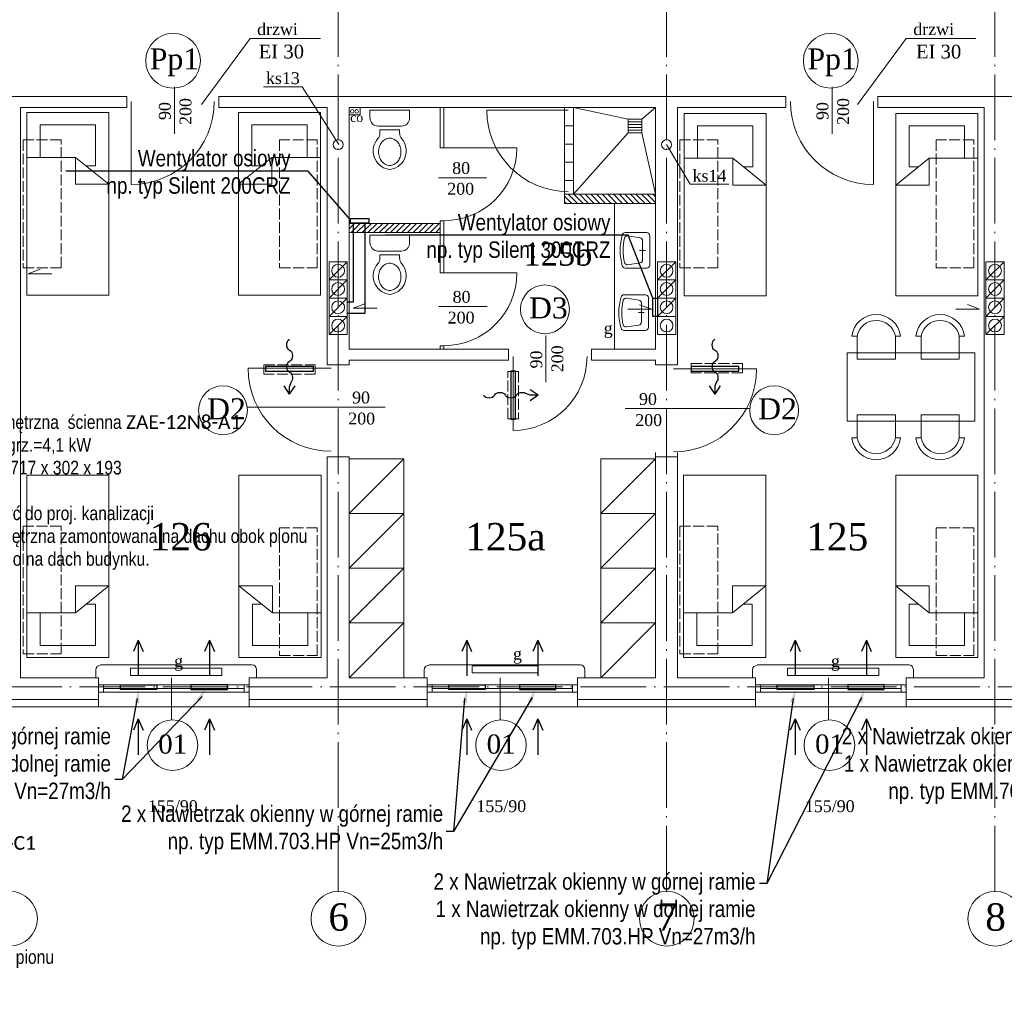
# Model space of a CAD drawing. Extents: x -26247 to 57310, y -7736 to 23659.
# Tile 5 of 15: x 17849 to 18929, y 8575 to 9640. Entities that reach past the tile are written whole.
import ezdxf
from ezdxf import colors
from ezdxf.entities.mleader import LeaderData, LeaderLine
from ezdxf.math import Vec2, Vec3

# ---------------------------------------------------------------- set-up
doc = ezdxf.new("R2010")
doc.units = 0
doc.header["$MEASUREMENT"] = 0
doc.linetypes.add('xref_PW-etapII$0$ACAD_ISO02W100', pattern=[15, 12, -3])
doc.linetypes.add('xref_PW-etapII$0$ACAD_ISO04W100', pattern=[30.5, 24, -3, 0.5, -3])
doc.layers.get('0').update_dxf_attribs({"color": 8, "linetype": 'CONTINUOUS'})
for name, color, linetype, lineweight in [('#2DL_SYM', 250, 'CONTINUOUS', 30), ('#Nawiew', 250, 'CONTINUOUS', 30), ('xref_PW-etapII$0$CIENKIE', 8, 'CONTINUOUS', 9), ('xref_PW-etapII$0$NAPIS', 8, 'CONTINUOUS', 9), ('xref_PW-etapII$0$OSIE', 8, 'xref_PW-etapII$0$ACAD_ISO04W100', 9), ('xref_PW-etapII$0$PRZERYW', 8, 'xref_PW-etapII$0$ACAD_ISO02W100', 9), ('xref_PW-etapII$0$SCIANY', 8, 'CONTINUOUS', 9), ('xref_PW-etapII$0$urzadzenia', 8, 'CONTINUOUS', 9), ('xref_PW-etapII$0$URZĄDZENIA', 8, 'CONTINUOUS', 9)]:
    doc.layers.add(name, color=color, linetype=linetype, lineweight=lineweight)
for name, color, linetype in [('#KS OPIS', 7, 'CONTINUOUS'), ('#WM_Tabelka pom', 7, 'CONTINUOUS'), ('CIENKIE', 8, 'CONTINUOUS'), ('WM_opis', 7, 'CONTINUOUS')]:
    doc.layers.add(name, color=color, linetype=linetype)
doc.styles.get("Standard").update_dxf_attribs({"font": 'arial.ttf'})
doc.styles.add('xref_PW-etapII$0$NEWROMAN', font='TIMES.TTF')

# ---------------------------------------------------------------- blocks, each defined once
blk = doc.blocks.new('CPLS_455')
at = {"lineweight": 30}
for p, q in [((-0.496, 0.008), (-0.5, 0)), ((-0.304, 0.008), (-0.296, -0.008)), ((-0.096, 0.008), (-0.104, -0.008)), ((0.096, 0.008), (0.104, -0.008)), ((0.5, 0), (0.35, 0.1)), ((0.5, 0), (0.35, -0.1)), ((0.5, 0), (0.371, 0)), ((0.331, -0.008), (0.259, -0.04))]:
    blk.add_line(p, q, dxfattribs=at)
blk.add_arc((0.371, -0.1), 0.1, 90, 113.75, dxfattribs=at)
for centre, major_axis, end_param in [((-0.4, -0.008), (-0.1, 0), 6.004886), ((0, -0.008), (-0.1, 0), 6.004886), ((-0.2, 0.008), (0.1, 0), 6.004886), ((0.2, 0.008), (0.1, 0), 5.34515)]:
    blk.add_ellipse(centre, major_axis=major_axis, ratio=0.6, start_param=3.419892, end_param=end_param, dxfattribs=at)
blk = doc.blocks.new('xref_PW-etapII$0$R053')
for p, q in [((0, 0.608), (0, 0)), ((0.917, 0.692), (0.083, 0.692)), ((0.5, 0.575), (0.5, 0.408)), ((1, 0), (1, 0.608)), ((0.095, 0.075), (0.149, 0.421)), ((0.769, 0.492), (0.231, 0.492)), ((0.905, 0.075), (0.851, 0.421))]:
    blk.add_line(p, q)
for centre, radius, start, end in [((0.083, 0.608), 0.0833, 90, 180), ((0.917, 0.608), 0.0833, 0, 90), ((0.231, 0.408), 0.0833, 90, 171.1953), ((0.769, 0.408), 0.0833, 8.8047, 90), ((0.083, 0), 0.0833, 180, 254.047), ((0.177, 0.062), 0.0833, 171.1953, 256.9798), ((0.823, 0.062), 0.0833, 283.0202, 8.8047), ((0.5, 1.458), 1.599, 254.047, 285.953), ((0.5, 1.458), 1.516, 256.9798, 283.0202), ((0.917, 0), 0.0833, 285.953, 0)]:
    blk.add_arc(centre, radius, start, end)
blk = doc.blocks.new('xref_PW-etapII$0$R056')
for p, q in [((-0.332, 0.998), (0.335, 0.998)), ((-0.332, 0.865), (-0.332, 0.998)), ((0.335, 0.998), (0.335, 0.865)), ((0.201, 0.732), (-0.199, 0.732)), ((-0.165, 0.67), (0.001, 0.67)), ((-0.165, 0.67), (-0.165, 0.607)), ((0.168, 0.67), (0.001, 0.67)), ((0.168, 0.67), (0.168, 0.607))]:
    blk.add_line(p, q)
blk.add_lwpolyline([(0.001, 0.067, 0.117514), (0.071, 0.083, 0.104443), (0.135, 0.134, 0.090071), (0.175, 0.207, 0.08201), (0.19, 0.297, 0.08201), (0.175, 0.387, 0.090071), (0.135, 0.459, 0.104443), (0.071, 0.51, 0.117514), (0.001, 0.527, 0.117514), (-0.069, 0.51, 0.104443), (-0.132, 0.459, 0.090071), (-0.172, 0.387, 0.08201), (-0.187, 0.297, 0.08201), (-0.172, 0.207, 0.090071), (-0.132, 0.134, 0.104443), (-0.069, 0.083, 0.117514)], format="xyb", close=True)
for centre, radius, start, end in [((-0.199, 0.865), 0.133, 180, 270), ((0.201, 0.865), 0.133, 270, 0), ((0.038, 0.311), 0.315, 138.639, 258.4219), ((-0.299, 0.607), 0.133, 318.639, 0), ((-0.035, 0.311), 0.315, 281.5781, 41.361), ((0.301, 0.607), 0.133, 180, 221.361), ((0.001, 0.133), 0.133, 258.4219, 281.5781)]:
    blk.add_arc(centre, radius, start, end)
blk = doc.blocks.new('xref_PW-etapII')
at = {"layer": 'xref_PW-etapII$0$urzadzenia', "ltscale": 3}
h = blk.add_hatch(dxfattribs=at)
h.set_pattern_fill('ANSI31', color=256, scale=35, style=0)
h.set_pattern_definition([(45, (13922.019, 5982.1948), (-3.0935922, 3.0935922), [])])
h.paths.add_polyline_path([(40223.3, 15260.8), (40223.3, 15270.8), (40123.3, 15270.8), (40123.3, 15260.8)])
at = {"layer": 'xref_PW-etapII$0$URZĄDZENIA', "ltscale": 3}
h = blk.add_hatch(dxfattribs=at)
h.set_pattern_fill('ANSI31', color=256, scale=35, style=0)
h.set_pattern_definition([(315, (13640.968, 17030.225), (-3.0935922, -3.0935922), [])])
h.paths.add_polyline_path([(40359.3, 15292.8), (40359.3, 15302.8), (40459.3, 15302.8), (40459.3, 15292.8)])
at = {"layer": 'xref_PW-etapII$0$CIENKIE', "color": 8, "ltscale": 3}
for p, q in [((40014.8, 15473.6), (39961.4, 15401.2)), ((40091.8, 15473.6), (40014.8, 15473.6)), ((40734, 15473.6), (40680.6, 15401.2)), ((40810.3, 15473.6), (40734, 15473.6)), ((39931.8, 15369.1), (39931.8, 15420.4)), ((40072, 15420.7), (40029.5, 15420.7)), ((40111.9, 15357.3), (40072, 15420.7)), ((40652.8, 15369.1), (40652.8, 15420.4)), ((39884.6, 15404.5), (39884.6, 15313.5)), ((40698, 15404.5), (40698, 15313.5)), ((40135.3, 15397.8), (40135.3, 15389.8)), ((40135.3, 15389.8), (40123.3, 15389.8)), ((40497.1, 15313.8), (40471.3, 15357.2)), ((40221.2, 15320.9), (40274.1, 15320.9)), ((40539.6, 15313.8), (40497.1, 15313.8)), ((40101.3, 15208.9), (40121.3, 15228.9)), ((40461.3, 15208.9), (40481.3, 15228.9)), ((40821.3, 15208.9), (40841.3, 15228.9)), ((39771.4, 15215.6), (39784.8, 15220.5)), ((39797.4, 15215.6), (39771.4, 15215.6)), ((40101.3, 15188.9), (40121.3, 15208.9)), ((40461.3, 15188.9), (40481.3, 15208.9)), ((40821.3, 15188.9), (40841.3, 15208.9)), ((40101.3, 15168.9), (40121.3, 15188.9)), ((40461.3, 15168.9), (40481.3, 15188.9)), ((40821.3, 15168.9), (40841.3, 15188.9)), ((40127.9, 15178.1), (40141.3, 15183.1)), ((40154, 15178.1), (40127.9, 15178.1)), ((40221.7, 15179.8), (40274.6, 15179.8)), ((40428.9, 15176.7), (40455, 15176.7)), ((40455, 15176.7), (40441.6, 15181.6)), ((40788.3, 15177), (40814.4, 15177)), ((40814.4, 15177), (40801, 15182)), ((40101.3, 15148.9), (40121.3, 15168.9)), ((40821.3, 15148.9), (40841.3, 15168.9)), ((40339.1, 15096.7), (40339.1, 15148)), ((40303.1, 15124.9), (40303.1, 15043.9)), ((40103.6, 15112), (40012.6, 15112)), ((40479, 15111.4), (40570, 15111.4)), ((40011.7, 15069.5), (40162.7, 15069.5)), ((40426.1, 15067.8), (40562.5, 15067.8)), ((40016.8, 14786.8), (39850.8, 14786.8)), ((40376.8, 14786.8), (40210.8, 14786.8)), ((40736.8, 14786.8), (40570.8, 14786.8)), ((39845.6, 14772.4), (39845.6, 14781.4)), ((40021.8, 14772.8), (40021.8, 14781.8)), ((40205.6, 14772.4), (40205.6, 14781.4)), ((40381.8, 14772.8), (40381.8, 14781.8)), ((40565.6, 14772.4), (40565.6, 14781.4)), ((40741.8, 14772.8), (40741.8, 14781.8)), ((39848.8, 14764.9), (40013.8, 14764.9)), ((39854.3, 14756.9), (39854.3, 14764.9)), ((39928.8, 14772.8), (39928.8, 14726.5)), ((40008.3, 14756.9), (40008.3, 14764.9)), ((40208.8, 14764.9), (40373.8, 14764.9)), ((40214.3, 14756.9), (40214.3, 14764.9)), ((40288.8, 14772.8), (40288.8, 14726.5)), ((40368.3, 14756.9), (40368.3, 14764.9)), ((40568.8, 14764.9), (40733.8, 14764.9)), ((40574.3, 14756.9), (40574.3, 14764.9)), ((40648.8, 14772.8), (40648.8, 14726.5)), ((40728.3, 14756.9), (40728.3, 14764.9)), ((39848.8, 14756.9), (40013.8, 14756.9)), ((39854.3, 14760.9), (40008.3, 14760.9)), ((40208.8, 14756.9), (40373.8, 14756.9)), ((40214.3, 14760.9), (40368.3, 14760.9)), ((40568.8, 14756.9), (40733.8, 14756.9)), ((40574.3, 14760.9), (40728.3, 14760.9)), ((39653.8, 14748.8), (39848.8, 14748.8)), ((40013.8, 14748.8), (40208.8, 14748.8)), ((40373.8, 14748.8), (40568.8, 14748.8)), ((40733.8, 14748.8), (40928.8, 14748.8)), ((40016.3, 14740.8), (39846.3, 14740.8)), ((40376.3, 14740.8), (40206.3, 14740.8)), ((40736.3, 14740.8), (40566.3, 14740.8))]:
    blk.add_line(p, q, dxfattribs=at)
at = {"layer": 'xref_PW-etapII$0$CIENKIE', "ltscale": 3}
for centre, radius in [((39930.4, 15449.1), 30), ((40651.3, 15449.1), 30), ((40126.8, 15393.6), 2), ((40131.6, 15393.6), 2), ((40111.3, 15357.2), 5.5), ((40471.3, 15357.2), 5.5), ((40338, 15176.6), 26.8), ((39985.1, 15066), 26.8), ((40589.2, 15066), 26.8), ((39929.8, 14698.8), 27.7), ((40289.8, 14698.8), 27.7), ((40649.8, 14698.8), 27.7), ((39751.6, 14508.6), 30), ((40111.6, 14508.6), 30), ((40471.6, 14508.6), 30), ((40831.6, 14508.6), 30)]:
    blk.add_circle(centre, radius, dxfattribs=at)
at = {"layer": 'xref_PW-etapII$0$CIENKIE'}
for centre in [(40111.3, 15218.9), (40471.3, 15218.9), (40831.3, 15218.9), (40111.3, 15198.9), (40471.3, 15198.9), (40831.3, 15198.9), (40111.3, 15178.9), (40471.3, 15178.9), (40831.3, 15178.9), (40111.3, 15158.9), (40471.3, 15158.9), (40831.3, 15158.9)]:
    blk.add_circle(centre, 7, dxfattribs=at)
at = {"layer": 'xref_PW-etapII$0$CIENKIE', "ltscale": 3}
for centre, radius, start, end in [((39884.6, 15404.5), 91, 270, 0), ((40698, 15404.5), 91, 180, 270), ((40303.1, 15124.9), 81, 270, 0), ((40103.6, 15112), 91, 180, 270), ((40479, 15111.4), 91, 270, 0), ((39850.6, 14781.4), 5, 90, 180), ((40016.8, 14781.8), 5, 0, 90), ((40210.6, 14781.4), 5, 90, 180), ((40376.8, 14781.8), 5, 0, 90), ((40570.6, 14781.4), 5, 90, 180), ((40736.8, 14781.8), 5, 0, 90)]:
    blk.add_arc(centre, radius, start, end, dxfattribs=at)
at = {"layer": 'xref_PW-etapII$0$OSIE', "ltscale": 3}
for p, q in [((40111.3, 14538.6), (40111.3, 16292.3)), ((40471.3, 14538.6), (40471.3, 16292.3)), ((40831.3, 14538.6), (40831.3, 16292.3)), ((38272.3, 14762.8), (44218.8, 14762.8))]:
    blk.add_line(p, q, dxfattribs=at)
at = {"layer": 'xref_PW-etapII$0$PRZERYW'}
for points in [[(39807.7, 15362.3), (39766.2, 15362.3), (39766.2, 15222.3), (39807.7, 15222.3)], [(40088.5, 15362.3), (40047, 15362.3), (40047, 15222.3), (40088.5, 15222.3)], [(40527.5, 15362.3), (40486, 15362.3), (40486, 15222.3), (40527.5, 15222.3)], [(40808.2, 15362.3), (40766.7, 15362.3), (40766.7, 15222.3), (40808.2, 15222.3)], [(40030, 15115.7), (40086.3, 15115.7), (40086.3, 15105.6), (40030, 15105.6)], [(40498.3, 15117.1), (40554.7, 15117.1), (40554.7, 15107), (40498.3, 15107)], [(40297.4, 15108.5), (40308.9, 15108.5), (40308.9, 15056.5), (40297.4, 15056.5)], [(39807.7, 14938.9), (39766.2, 14938.9), (39766.2, 14798.9), (39807.7, 14798.9)], [(40088.5, 14937.2), (40047, 14937.2), (40047, 14797.2), (40088.5, 14797.2)], [(40527.5, 14938.9), (40486, 14938.9), (40486, 14798.9), (40527.5, 14798.9)], [(40808.2, 14937.2), (40766.7, 14937.2), (40766.7, 14797.2), (40808.2, 14797.2)]]:
    blk.add_lwpolyline(points, close=True, dxfattribs=at)
at = {"layer": 'xref_PW-etapII$0$SCIANY', "ltscale": 3}
for p, q in [((39632.7, 15409.8), (39879.6, 15409.8)), ((39879.6, 15397.8), (39879.6, 15409.8)), ((39980.6, 15397.8), (39980.6, 15409.8)), ((39980.6, 15409.8), (40602, 15409.8)), ((40602, 15397.8), (40602, 15409.8)), ((40703, 15397.8), (40703, 15409.8)), ((40703, 15409.8), (40959.6, 15409.8)), ((39763.3, 15397.8), (39879.6, 15397.8)), ((39980.6, 15397.8), (40099.3, 15397.8)), ((40123.3, 15397.8), (40459.3, 15397.8)), ((40483.3, 15397.8), (40602, 15397.8)), ((40703, 15397.8), (40819.3, 15397.8)), ((40359.3, 15302.8), (40459.3, 15302.8)), ((40359.3, 15292.8), (40459.3, 15292.8)), ((40123.3, 15270.8), (40223.3, 15270.8)), ((40123.3, 15260.8), (40223.3, 15260.8)), ((40298.1, 15132.8), (40123.3, 15132.8)), ((40298.1, 15132.8), (40298.1, 15120.8)), ((40389.1, 15132.8), (40389.1, 15120.8)), ((40459.3, 15132.8), (40389.1, 15132.8)), ((40298.1, 15120.8), (40123.3, 15120.8)), ((40459.3, 15120.8), (40389.1, 15120.8)), ((40123.3, 15115.8), (40099.3, 15115.8)), ((40483.3, 15115.8), (40459.3, 15115.8)), ((40099.3, 15014.8), (40123.3, 15014.8)), ((40459.3, 15014.8), (40483.3, 15014.8)), ((39763.3, 14772.8), (39848.8, 14772.8)), ((39848.8, 14740.8), (39848.8, 14772.8)), ((40013.8, 14772.8), (40099.3, 14772.8)), ((40013.8, 14740.8), (40013.8, 14772.8)), ((40123.3, 14772.8), (40208.8, 14772.8)), ((40208.8, 14740.8), (40208.8, 14772.8)), ((40373.8, 14772.8), (40459.3, 14772.8)), ((40373.8, 14740.8), (40373.8, 14772.8)), ((40483.3, 14772.8), (40568.8, 14772.8)), ((40568.8, 14740.8), (40568.8, 14772.8)), ((40733.8, 14772.8), (40819.3, 14772.8)), ((40733.8, 14740.8), (40733.8, 14772.8)), ((39656.3, 14740.8), (39848.8, 14740.8)), ((40016.3, 14740.8), (40373.8, 14740.8)), ((40376.3, 14740.8), (40568.8, 14740.8)), ((40733.8, 14740.8), (40928.8, 14740.8))]:
    blk.add_line(p, q, dxfattribs=at)
at = {"layer": 'xref_PW-etapII$0$SCIANY'}
for p, q in [((39763.3, 14772.8), (39763.3, 15397.8)), ((40099.3, 15115.8), (40099.3, 15397.8)), ((40123.3, 15132.8), (40123.3, 15397.8)), ((40459.3, 15132.8), (40459.3, 15397.8)), ((40483.3, 15115.8), (40483.3, 15397.8)), ((40819.3, 14772.8), (40819.3, 15397.8)), ((40359.3, 15302.8), (40359.3, 15292.8)), ((40223.3, 15260.8), (40223.3, 15270.8)), ((40123.3, 15115.8), (40123.3, 15120.8)), ((40459.3, 15115.8), (40459.3, 15120.8)), ((40099.3, 14772.8), (40099.3, 15014.8)), ((40123.3, 14772.8), (40123.3, 15014.8)), ((40459.3, 14772.8), (40459.3, 15019.8)), ((40483.3, 14772.8), (40483.3, 15019.8))]:
    blk.add_line(p, q, dxfattribs=at)
at = {"layer": 'xref_PW-etapII$0$urzadzenia'}
for p, q in [((39770, 15392.3), (39770, 15192.3)), ((39860, 15392.3), (39860, 15192.3)), ((40002.1, 15392.3), (40002.1, 15192.3)), ((40092.1, 15392.3), (40092.1, 15192.3)), ((40223.3, 15353.8), (40223.3, 15397.8)), ((40227.3, 15353.8), (40227.3, 15397.8)), ((40490.5, 15391.4), (40490.5, 15191.4)), ((40580.5, 15391.4), (40580.5, 15191.4)), ((40722.6, 15391.4), (40722.6, 15191.4)), ((40812.6, 15391.4), (40812.6, 15191.4)), ((39784.6, 15378.8), (39784.6, 15343.1)), ((39845.3, 15378.8), (39845.3, 15333.8)), ((40016.8, 15378.8), (40016.8, 15333.8)), ((40016.8, 15378.8), (40016.8, 15333.8)), ((40077.5, 15378.8), (40077.5, 15343.1)), ((40505.1, 15377.9), (40505.1, 15342.2)), ((40565.8, 15377.9), (40565.8, 15332.9)), ((40565.8, 15377.9), (40565.8, 15332.9)), ((40737.3, 15377.9), (40737.3, 15332.9)), ((40798, 15377.9), (40798, 15342.2)), ((40414.3, 15132.8), (40414.3, 15292.8)), ((40223.3, 15270.8), (40223.3, 15273.8)), ((40227.3, 15216.8), (40227.3, 15273.8)), ((40223.3, 15216.8), (40223.3, 15260.8)), ((40101.3, 15228.9), (40121.3, 15228.9)), ((40461.3, 15228.9), (40481.3, 15228.9)), ((40821.3, 15228.9), (40841.3, 15228.9)), ((40101.3, 15208.9), (40121.3, 15208.9)), ((40461.3, 15208.9), (40481.3, 15208.9)), ((40821.3, 15208.9), (40841.3, 15208.9)), ((40101.3, 15188.9), (40121.3, 15188.9)), ((40461.3, 15188.9), (40481.3, 15188.9)), ((40821.3, 15188.9), (40841.3, 15188.9)), ((40101.3, 15168.9), (40121.3, 15168.9)), ((40461.3, 15168.9), (40481.3, 15168.9)), ((40821.3, 15168.9), (40841.3, 15168.9)), ((40101.3, 15148.9), (40121.3, 15148.9)), ((40461.3, 15148.9), (40481.3, 15148.9)), ((40821.3, 15148.9), (40841.3, 15148.9)), ((40223.3, 15133.8), (40223.3, 15136.8)), ((40227.3, 15133.8), (40227.3, 15136.8)), ((40183.3, 14772.8), (40183.3, 15012.8)), ((40399.3, 14772.8), (40399.3, 15012.8)), ((39770, 14794.8), (39770, 14994.8)), ((39860, 14794.8), (39860, 14994.8)), ((40002.6, 14794.8), (40002.6, 14994.8)), ((40092.6, 14794.8), (40092.6, 14994.8)), ((40490, 14794.8), (40490, 14994.8)), ((40580, 14794.8), (40580, 14994.8)), ((40722.6, 14794.8), (40722.6, 14994.8)), ((40812.6, 14794.8), (40812.6, 14994.8)), ((39845.3, 14808.3), (39845.3, 14853.4)), ((40017.3, 14808.3), (40017.3, 14853.4)), ((40565.3, 14808.3), (40565.3, 14853.4)), ((40737.3, 14808.3), (40737.3, 14853.4)), ((39784.6, 14808.3), (39784.6, 14844)), ((40078, 14808.3), (40078, 14844)), ((40504.6, 14808.3), (40504.6, 14844)), ((40798, 14808.3), (40798, 14844))]:
    blk.add_line(p, q, dxfattribs=at)
at = {"layer": 'xref_PW-etapII$0$urzadzenia', "ltscale": 3}
for p, q in [((39860, 15392.3), (39770, 15392.3)), ((40002.1, 15392.3), (40092.1, 15392.3)), ((40274.3, 15394.8), (40363.3, 15394.8)), ((40580.5, 15391.4), (40490.5, 15391.4)), ((40722.6, 15391.4), (40812.6, 15391.4)), ((40429.1, 15385.1), (40444.1, 15385.1)), ((40429.1, 15385.1), (40429.1, 15370.1)), ((40429.1, 15382.1), (40444.1, 15382.1)), ((40444.1, 15385.1), (40444.1, 15370.1)), ((39845.3, 15378.8), (39784.6, 15378.8)), ((40016.8, 15378.8), (40077.5, 15378.8)), ((40359.3, 15377.8), (40369.3, 15377.8)), ((40429.1, 15379.1), (40444.1, 15379.1)), ((40429.1, 15376.1), (40444.1, 15376.1)), ((40429.1, 15373.1), (40444.1, 15373.1)), ((40429.1, 15370.1), (40444.1, 15370.1)), ((40565.8, 15377.9), (40505.1, 15377.9)), ((40737.3, 15377.9), (40798, 15377.9)), ((40359.3, 15357.8), (40369.3, 15357.8)), ((40223.3, 15353.8), (40227.3, 15353.8)), ((40223.3, 15353.8), (40307.3, 15353.8)), ((39823.4, 15343.1), (39770, 15343.1)), ((39823.4, 15343.1), (39823.4, 15313.7)), ((39860, 15313.7), (39823.4, 15343.1)), ((40002.1, 15313.7), (40038.7, 15343.1)), ((40038.7, 15343.1), (40092.1, 15343.1)), ((40038.7, 15343.1), (40038.7, 15313.7)), ((40359.3, 15337.8), (40369.3, 15337.8)), ((40543.9, 15342.2), (40490.5, 15342.2)), ((40580.5, 15312.7), (40543.9, 15342.2)), ((40543.9, 15342.2), (40543.9, 15312.7)), ((40722.6, 15312.7), (40759.2, 15342.2)), ((40759.2, 15342.2), (40812.6, 15342.2)), ((40759.2, 15342.2), (40759.2, 15312.7)), ((39845.3, 15333.8), (39835, 15333.8)), ((40016.8, 15333.8), (40027.1, 15333.8)), ((40565.8, 15332.9), (40555.5, 15332.9)), ((40737.3, 15332.9), (40747.6, 15332.9)), ((40359.3, 15317.8), (40369.3, 15317.8)), ((39860, 15313.7), (39823.4, 15313.7)), ((40002.1, 15313.7), (40038.7, 15313.7)), ((40580.5, 15312.7), (40543.9, 15312.7)), ((40722.6, 15312.7), (40759.2, 15312.7)), ((40223.3, 15273.8), (40227.3, 15273.8)), ((40101.3, 15228.9), (40101.3, 15148.9)), ((40121.3, 15228.9), (40121.3, 15148.9)), ((40461.3, 15228.9), (40461.3, 15148.9)), ((40481.3, 15228.9), (40481.3, 15148.9)), ((40821.3, 15228.9), (40821.3, 15148.9)), ((40841.3, 15228.9), (40841.3, 15148.9)), ((40223.3, 15216.8), (40307.3, 15216.8)), ((40223.3, 15216.8), (40227.3, 15216.8)), ((39860, 15192.3), (39770, 15192.3)), ((40002.1, 15192.3), (40092.1, 15192.3)), ((40580.5, 15191.4), (40490.5, 15191.4)), ((40722.6, 15191.4), (40812.6, 15191.4)), ((40223.3, 15136.8), (40227.3, 15136.8)), ((40669.2, 15128.9), (40669.2, 15053.9)), ((40669.2, 15128.9), (40809.2, 15128.9)), ((40809.2, 15128.9), (40809.2, 15053.9)), ((40669.2, 15053.9), (40809.2, 15053.9)), ((40123.3, 14952.8), (40183.3, 15012.8)), ((40123.3, 15012.8), (40183.3, 15012.8)), ((40399.3, 14952.8), (40459.3, 15012.8)), ((40399.3, 15012.8), (40459.3, 15012.8)), ((39860, 14994.8), (39770, 14994.8)), ((40002.6, 14994.8), (40092.6, 14994.8)), ((40580, 14994.8), (40490, 14994.8)), ((40722.6, 14994.8), (40812.6, 14994.8)), ((40123.3, 14892.8), (40183.3, 14952.8)), ((40183.3, 14952.8), (40123.3, 14952.8)), ((40399.3, 14892.8), (40459.3, 14952.8)), ((40399.3, 14952.8), (40459.3, 14952.8)), ((40123.3, 14832.8), (40183.3, 14892.8)), ((40183.3, 14892.8), (40123.3, 14892.8)), ((40399.3, 14832.8), (40459.3, 14892.8)), ((40399.3, 14892.8), (40459.3, 14892.8)), ((39823.4, 14844), (39823.4, 14873.5)), ((39860, 14873.5), (39823.4, 14873.5)), ((39860, 14873.5), (39823.4, 14844)), ((40002.6, 14873.5), (40039.2, 14844)), ((40002.6, 14873.5), (40039.2, 14873.5)), ((40039.2, 14844), (40039.2, 14873.5)), ((40580, 14873.5), (40543.4, 14844)), ((40580, 14873.5), (40543.4, 14873.5)), ((40543.4, 14844), (40543.4, 14873.5)), ((40722.6, 14873.5), (40759.2, 14873.5)), ((40722.6, 14873.5), (40759.2, 14844)), ((40759.2, 14844), (40759.2, 14873.5)), ((39845.3, 14853.4), (39835, 14853.4)), ((40017.3, 14853.4), (40027.6, 14853.4)), ((40565.3, 14853.4), (40555, 14853.4)), ((40737.3, 14853.4), (40747.6, 14853.4)), ((39823.4, 14844), (39770, 14844)), ((40039.2, 14844), (40092.6, 14844)), ((40543.4, 14844), (40490, 14844)), ((40759.2, 14844), (40812.6, 14844)), ((40123.3, 14772.8), (40183.3, 14832.8)), ((40183.3, 14832.8), (40123.3, 14832.8)), ((40399.3, 14832.8), (40459.3, 14832.8)), ((40399.3, 14772.8), (40459.3, 14832.8)), ((39845.3, 14808.3), (39784.6, 14808.3)), ((40017.3, 14808.3), (40078, 14808.3)), ((40565.3, 14808.3), (40504.6, 14808.3)), ((40737.3, 14808.3), (40798, 14808.3)), ((39860, 14794.8), (39770, 14794.8)), ((40002.6, 14794.8), (40092.6, 14794.8)), ((40580, 14794.8), (40490, 14794.8)), ((40722.6, 14794.8), (40812.6, 14794.8))]:
    blk.add_line(p, q, dxfattribs=at)
at = {"layer": 'xref_PW-etapII$0$urzadzenia'}
for points in [[(40258.4, 14786), (40330.4, 14786), (40330.4, 14778), (40258.4, 14778)], [(39883.8, 14783.3), (39983.8, 14783.3), (39983.8, 14775.3), (39883.8, 14775.3)], [(40603.8, 14783.3), (40703.8, 14783.3), (40703.8, 14775.3), (40603.8, 14775.3)]]:
    blk.add_lwpolyline(points, close=True, dxfattribs=at)
at = {"layer": 'xref_PW-etapII$0$URZĄDZENIA', "ltscale": 3}
for p, q in [((40359.3, 15302.8), (40359.3, 15397.8)), ((40369.3, 15302.8), (40369.3, 15397.8)), ((40429.1, 15385.1), (40369.3, 15397.8)), ((40444.1, 15385.1), (40459.3, 15397.8)), ((40429.1, 15370.1), (40369.3, 15302.8)), ((40444.1, 15370.1), (40459.3, 15302.8))]:
    blk.add_line(p, q, dxfattribs=at)
at = {"layer": 'xref_PW-etapII$0$URZĄDZENIA'}
for points in [[(40722.2, 15147.2), (40727.6, 15147.2, 0.895014), (40674.5, 15147.2), (40680.2, 15147.2, -0.825539), (40722.1, 15147.2), (40722.1, 15121.9), (40680.2, 15121.9), (40680.2, 15147.2)], [(40792.3, 15147.2), (40797.7, 15147.2, 0.895014), (40744.6, 15147.2), (40750.3, 15147.2, -0.825539), (40792.2, 15147.2), (40792.2, 15121.9), (40750.3, 15121.9), (40750.3, 15147.2)], [(40722.2, 15035.6), (40727.6, 15035.6, -0.895014), (40674.5, 15035.6), (40680.2, 15035.6, 0.825539), (40722.1, 15035.6), (40722.1, 15060.9), (40680.2, 15060.9), (40680.2, 15035.6)], [(40792.3, 15035.6), (40797.7, 15035.6, -0.895014), (40744.6, 15035.6), (40750.3, 15035.6, 0.825539), (40792.2, 15035.6), (40792.2, 15060.9), (40750.3, 15060.9), (40750.3, 15035.6)]]:
    blk.add_lwpolyline(points, format="xyb", dxfattribs=at)
at = {"layer": 'xref_PW-etapII$0$URZĄDZENIA', "ltscale": 3}
for centre, radius, start, end in [((40363.3, 15394.8), 89, 180, 270), ((40227.3, 15353.8), 80, 270, 0), ((40227.3, 15216.8), 80, 270, 0)]:
    blk.add_arc(centre, radius, start, end, dxfattribs=at)
at = {"layer": 'xref_PW-etapII$0$URZĄDZENIA', "lineweight": 25, "ltscale": 3, "xscale": -65, "yscale": 65, "zscale": 65}
for p in [(40168, 15330), (40168, 15193)]:
    blk.add_blockref('xref_PW-etapII$0$R056', p, dxfattribs=at)
at = {"layer": 'xref_PW-etapII$0$URZĄDZENIA', "lineweight": 25, "ltscale": 3, "xscale": 39, "yscale": 39, "zscale": 39, "rotation": 270}
for p in [(40425.9, 15260.8), (40424.5, 15192.6)]:
    blk.add_blockref('xref_PW-etapII$0$R053', p, dxfattribs=at)
at = {"layer": 'xref_PW-etapII$0$NAPIS', "lineweight": 25, "ltscale": 3, "style": 'xref_PW-etapII$0$NEWROMAN'}
for s, height, p in [('drzwi  ', 13, (40022.5, 15477.3)), ('drzwi  ', 13, (40741.7, 15477.3)), ('  EI 30', 15, (40012.9, 15451.7)), ('  EI 30', 15, (40733.3, 15451.7)), ('Pp1', 23, (39904.9, 15439.7)), ('Pp1', 23, (40625.8, 15439.7)), ('ks13', 13, (40032.2, 15423.6)), ('co', 10, (40124.5, 15382)), ('80', 13, (40236.3, 15325)), ('ks14', 13, (40499.8, 15316.6)), ('200', 13, (40230.9, 15302.3)), ('125b', 25, (40314.5, 15224.6)), ('80', 13, (40236.8, 15183.8)), ('D3', 23, (40320.5, 15166.7)), ('200', 13, (40231.4, 15161.1)), ('g', 13, (40402.4, 15149.5)), ('D2', 23, (39967.6, 15056.1)), ('90', 13, (40126.6, 15073.5)), ('90', 13, (40441.1, 15071.8)), ('D2', 23, (40571.7, 15056.1)), ('200', 13, (40122.4, 15050.4)), ('200', 13, (40437, 15048.7)), ('126', 30, (39904.8, 14912.4)), ('125a', 30, (40250.6, 14912.4)), ('125', 30, (40624.4, 14912.4)), ('g', 13, (40303, 14792.5)), ('g', 13, (39931.5, 14784.6)), ('g', 13, (40651.5, 14784.6)), ('01', 21, (39914.1, 14689.6)), ('01', 21, (40274.1, 14689.6)), ('01', 21, (40634.1, 14689.6)), ('155/90', 13, (39902.9, 14625.5)), ('155/90', 13, (40262.9, 14625.5)), ('155/90', 13, (40622.9, 14625.5)), ('6', 30, (40100.6, 14495.5)), ('7', 30, (40460.6, 14495.5)), ('8', 30, (40820.6, 14495.5))]:
    blk.add_text(s, height=height, dxfattribs=at).set_placement(p)
for s, p in [('90', (39927.8, 15384.2)), ('200', (39950.5, 15378.8)), ('90', (40648.7, 15384.2)), ('200', (40671.4, 15378.8)), ('200', (40358.1, 15107.7)), ('90', (40335, 15111.8))]:
    blk.add_text(s, height=13, rotation=90, dxfattribs=at).set_placement(p)

msp = doc.modelspace()

# ---------------------------------------------------------------- linework, layer by layer
at = {"layer": '#2DL_SYM'}
for points in [[(18171.5, 9259.7), (18119, 9259.7), (18119, 9254.7), (18171.5, 9254.7)], [(18387.8, 9254.5), (18387.8, 9202), (18392.8, 9202), (18392.8, 9254.5)], [(18637.9, 9259.7), (18585.4, 9259.7), (18585.4, 9254.7), (18637.9, 9254.7)]]:
    msp.add_lwpolyline(points, close=True, dxfattribs=at)
at = {"layer": '#KS OPIS', "lineweight": 30}
for points in [[(18232.1, 9417), (18212.1, 9417), (18212.1, 9422), (18232.1, 9422)], [(18543.5, 9314.7), (18543.5, 9334.7), (18548.5, 9334.7), (18548.5, 9314.7)]]:
    msp.add_lwpolyline(points, close=True, dxfattribs=at)
at = {"layer": '#Nawiew'}
for p, q in [((17979.4, 8959.7), (17974.1, 8947.3)), ((17979.4, 8959.7), (17979.4, 8920.6)), ((17979.4, 8959.7), (17984.8, 8947.3)), ((18057.5, 8959.7), (18052.1, 8947.3)), ((18057.5, 8959.7), (18057.5, 8920.6)), ((18057.5, 8959.7), (18062.9, 8947.3)), ((18339.4, 8959.7), (18334.1, 8947.3)), ((18339.4, 8959.7), (18339.4, 8920.6)), ((18339.4, 8959.7), (18344.8, 8947.3)), ((18417.5, 8959.7), (18412.1, 8947.3)), ((18417.5, 8959.7), (18417.5, 8920.6)), ((18417.5, 8959.7), (18422.9, 8947.3)), ((18699.4, 8959.7), (18694.1, 8947.3)), ((18699.4, 8959.7), (18699.4, 8920.6)), ((18699.4, 8959.7), (18704.8, 8947.3)), ((18777.5, 8959.7), (18772.1, 8947.3)), ((18777.5, 8959.7), (18777.5, 8920.6)), ((18777.5, 8959.7), (18782.9, 8947.3)), ((17979.4, 8873.4), (17974.1, 8861)), ((17979.4, 8873.4), (17979.4, 8834.2)), ((17979.4, 8873.4), (17984.8, 8861)), ((18057.5, 8873.4), (18052.1, 8861)), ((18057.5, 8873.4), (18057.5, 8834.2)), ((18057.5, 8873.4), (18062.9, 8861)), ((18339.4, 8873.4), (18334.1, 8861)), ((18339.4, 8873.4), (18339.4, 8834.2)), ((18339.4, 8873.4), (18344.8, 8861)), ((18417.5, 8873.4), (18412.1, 8861)), ((18417.5, 8873.4), (18417.5, 8834.2)), ((18417.5, 8873.4), (18422.9, 8861)), ((18699.4, 8873.4), (18694.1, 8861)), ((18699.4, 8873.4), (18699.4, 8834.2)), ((18699.4, 8873.4), (18704.8, 8861)), ((18777.5, 8873.4), (18772.1, 8861)), ((18777.5, 8873.4), (18777.5, 8834.2)), ((18777.5, 8873.4), (18782.9, 8861))]:
    msp.add_line(p, q, dxfattribs=at)
for points in [[(17999.8, 8905.7), (17959.8, 8905.7), (17959.8, 8910.7), (17999.8, 8910.7)], [(18037.2, 8905.7), (18077.2, 8905.7), (18077.2, 8910.7), (18037.2, 8910.7)], [(18359.8, 8905.7), (18319.8, 8905.7), (18319.8, 8910.7), (18359.8, 8910.7)], [(18397.2, 8905.7), (18437.2, 8905.7), (18437.2, 8910.7), (18397.2, 8910.7)], [(18719.8, 8905.7), (18679.8, 8905.7), (18679.8, 8910.7), (18719.8, 8910.7)], [(18757.2, 8905.7), (18797.2, 8905.7), (18797.2, 8910.7), (18757.2, 8910.7)]]:
    msp.add_lwpolyline(points, close=True, dxfattribs=at)
at = {"layer": '#WM_Tabelka pom', "linetype": 'ByBlock', "lineweight": -2}
for p, q in [((18049.5, 8897.9), (17961.8, 8807.2)), ((17978.1, 8895.8), (17961.8, 8807.2)), ((18411.3, 8896.9), (18324.9, 8749.9)), ((18337.2, 8896), (18324.9, 8749.9)), ((18772.2, 8896.6), (18668.3, 8693.2)), ((18772.2, 8896.6), (18668.3, 8693.2)), ((18697.2, 8896), (18668.3, 8693.2)), ((17961.8, 8807.2), (17953.8, 8807.2)), ((18325, 8749.9), (18317, 8749.9)), ((18668.3, 8693.2), (18660.3, 8693.2))]:
    msp.add_line(p, q, dxfattribs=at)
at = {"layer": '#WM_Tabelka pom'}
for points in [[(17975.6, 8891.1), (17979.8, 8905.7), (17980.6, 8890.6)], [(18043.3, 8895), (18053.2, 8906.6), (18047.6, 8892.4)], [(18334.7, 8891.4), (18339.8, 8905.7), (18339.7, 8890.5)], [(18406.5, 8892.9), (18414.7, 8905.7), (18411.1, 8891)], [(18693.7, 8891.8), (18699.8, 8905.7), (18698.5, 8890.6)], [(18768.1, 8892.4), (18775.4, 8905.7), (18772.8, 8890.8)], [(18768.1, 8892.4), (18775.4, 8905.7), (18772.8, 8890.8)]]:
    msp.add_solid(points, dxfattribs=at)
at = {"ltscale": 3}
for points in [[(18208.5, 9330.7), (18215.5, 9330.7), (18215.5, 9416.6)], [(18208.5, 9318.2), (18228, 9318.2), (18228, 9416.6)]]:
    msp.add_lwpolyline(points, dxfattribs=at)

# ---------------------------------------------------------------- block references
at = {"layer": '#2DL_SYM', "xscale": -60, "yscale": 60, "zscale": 60}
for p, rotation in [((18145.3, 9259.6), 89.99999999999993), ((18611.7, 9259.6), 89.99999999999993), ((18387.9, 9228.3), 180)]:
    msp.add_blockref('CPLS_455', p, dxfattribs=dict(at, rotation=rotation))
at = {"layer": 'CIENKIE', "ltscale": 3}
msp.add_blockref('xref_PW-etapII', (-21912.8, -5854.2), dxfattribs=at)

# ---------------------------------------------------------------- texts
at = {"layer": '#WM_Tabelka pom', "char_height": 18, "attachment_point": 3}
for s, insert in [('\\fArial Narrow|b0|i0|c238;2 x Nawietrzak okienny w górnej ramie\\P1 x Nawietrzak okienny w dolnej ramie \\Pnp. typ EMM.703.HP Vn=27m3/h', (17949.5, 8863.6)), ('{\\fArial Narrow|b0|i0|c238|p34;2 x Nawietrzak okienny w górnej ramie\\P1 x Nawietrzak okienny w dolnej ramie \\Pnp. typ EMM.703.HP Vn=27m3/h}', (19103.6, 8863.6)), ('{\\fArial Narrow|b0|i0|c238|p34;2 x Nawietrzak okienny w górnej ramie \\Pnp. typ EMM.703.HP Vn=25m3/h}', (18313.6, 8778.6)), ('\\fArial Narrow|b0|i0|c238;2 x Nawietrzak okienny w górnej ramie\\P1 x Nawietrzak okienny w dolnej ramie \\Pnp. typ EMM.703.HP Vn=27m3/h', (18656, 8704.2))]:
    msp.add_mtext(s, dxfattribs=dict(at, insert=insert))

# ---------------------------------------------------------------- leaders
at = {"layer": '#WM_Tabelka pom'}
ml = msp.add_multileader_mtext('Standard', dxfattribs=at)
ml.set_content('{\\fArial Narrow|b0|i0|c238|p34;Wentylator osiowy\\Pnp. typ Silent 200CRZ}', color=256)
ml.set_leader_properties()
ml.build(insert=Vec2(0, 0))
ml.multileader.update_dxf_attribs({"text_right_attachment_type": 6, "dogleg_length": 0.36, "arrow_head_size": 0.18})
ctx = ml.context
ctx.base_point, ctx.char_height, ctx.arrow_head_size, ctx.landing_gap_size, ctx.plane_origin = Vec3(17946.3, 9485.6), 18, 0.18, 0.09, Vec3(18527.5, 9483.9)
ctx.right_attachment, ctx.text_align_type = 6, 2
notes = []
notes.append((ctx, [(0, (1, 1, 0), (18165.6, 9473.9), (-1, 0), 19.2, [(0, [(18212.1, 9420.4)], 0, [])])]))
ctx.mtext.insert, ctx.mtext.alignment = Vec3(18146.3, 9497.2), 3
ml = msp.add_multileader_mtext('Standard', dxfattribs=at)
ml.set_content('\\fArial Narrow|b0|i0|c238;Wentylator osiowy\\Pnp. typ Silent 300CRZ', color=256)
ml.set_leader_properties()
ml.build(insert=Vec2(0, 0))
ml.multileader.update_dxf_attribs({"text_right_attachment_type": 6, "dogleg_length": 0.36, "arrow_head_size": 0.18})
ctx = ml.context
ctx.base_point, ctx.char_height, ctx.arrow_head_size, ctx.landing_gap_size, ctx.plane_origin = Vec3(18297.1, 9415.3), 18, 0.18, 0.09, Vec3(18878.2, 9377.8)
ctx.right_attachment, ctx.text_align_type = 6, 2
notes.append((ctx, [(0, (1, 1, 0), (18516.3, 9403.6), (-1, 0), 19.2, [(0, [(18543.5, 9334.7)], 0, [])])]))
ctx.mtext.insert, ctx.mtext.alignment = Vec3(18497, 9426.9), 3
at = {"layer": 'WM_opis', "lineweight": 9}
ml = msp.add_multileader_mtext('Standard', dxfattribs=at)
ml.set_content('\\A1;{\\fArial Narrow|b0|i0|c238|p34;Jednostka wewnętrzna  ścienna \\A0;\\fCalibri|b0|i0|c238|p34;ZAE-12N8-A1\\A1;\\fArial Narrow|b0|i0|c238|p34;\\PQch=3,5 kW; Qgrz.=4,1 kW \\Pszer x wys x gł\\H1.00002x;: 717 x 302 x 193\\Pwaga: 10,0 kg\\Pskropliny włączyć do proj. kanalizacji\\PJednostka zewnętrzna zamontowana na dachu obok pionu wyprowadzonego na dach budynku.}', color=256)
ml.set_leader_properties(color=256)
ml.build(insert=Vec2(0, 0))
ml.multileader.update_dxf_attribs({"has_text_frame": 1, "dogleg_length": 4, "arrow_head_size": 15})
ctx = ml.context
ctx.base_point, ctx.char_height, ctx.arrow_head_size, ctx.landing_gap_size, ctx.plane_origin = Vec3(17716.2, 9196.7), 15, 15, 1.5, Vec3(30812.5, 9863.2)
notes.append((ctx, [(0, (1, 1, 0), (17715.8, 9196.7), (1, 0), 0.4, [(0, [(17509.8, 9231.1)], 0, [])])]))
ctx.mtext.insert, ctx.mtext.width, ctx.mtext.defined_height = Vec3(17717.7, 9206.4), 506.688, 423.1
ml = msp.add_multileader_mtext('Standard', dxfattribs=at)
ml.set_content('\\A1;{\\fArial Narrow|b0|i0|c238|p34;Jednostka wewnętrzna  kasetonowa \\A0;\\fCalibri|b0|i0|c238|p34;ZMCA-18N8-C1\\A1;\\fArial Narrow|b0|i0|c238|p34;\\PQch=5,3 kW; Qgrz.=6,3 kW \\Pszer x wys x gł\\H1.00002x;: 570 x 260 x 570\\Pwaga: 20,0 kg\\Pskropliny włączyć do proj. kanalizacji\\PJednostka zewnętrzna zamontowana na dachu obok pionu wyprowadzonego na dach budynku.}', color=256)
ml.set_leader_properties(color=256)
ml.build(insert=Vec2(0, 0))
ml.multileader.update_dxf_attribs({"has_text_frame": 1, "dogleg_length": 4, "arrow_head_size": 15})
ctx = ml.context
ctx.base_point, ctx.char_height, ctx.arrow_head_size, ctx.landing_gap_size, ctx.plane_origin = Vec3(17438.6, 8735.3), 15, 15, 1.5, Vec3(30534.8, 9401.8)
notes.append((ctx, [(0, (1, 1, 0), (17438.2, 8735.3), (1, 0), 0.4, [(0, [(17330.3, 9138.5)], 0, [])])]))
ctx.mtext.insert, ctx.mtext.width, ctx.mtext.defined_height = Vec3(17440.1, 8745), 506.688, 423.1
for ctx, leaders in notes:
    for number, flags, end, landing, length, lines in leaders:
        leader = LeaderData()
        leader.index, (leader.has_last_leader_line, leader.has_dogleg_vector, leader.attachment_direction) = number, flags
        leader.last_leader_point, leader.dogleg_vector, leader.dogleg_length = Vec3(end), Vec3(landing), length
        for number, points, colour, breaks in lines:
            line = LeaderLine()
            line.index, line.vertices, line.color, line.breaks = number, Vec3.list(points), colors.encode_raw_color(colour), breaks
            leader.lines.append(line)
        ctx.leaders.append(leader)

doc.saveas('drawing.dxf')
